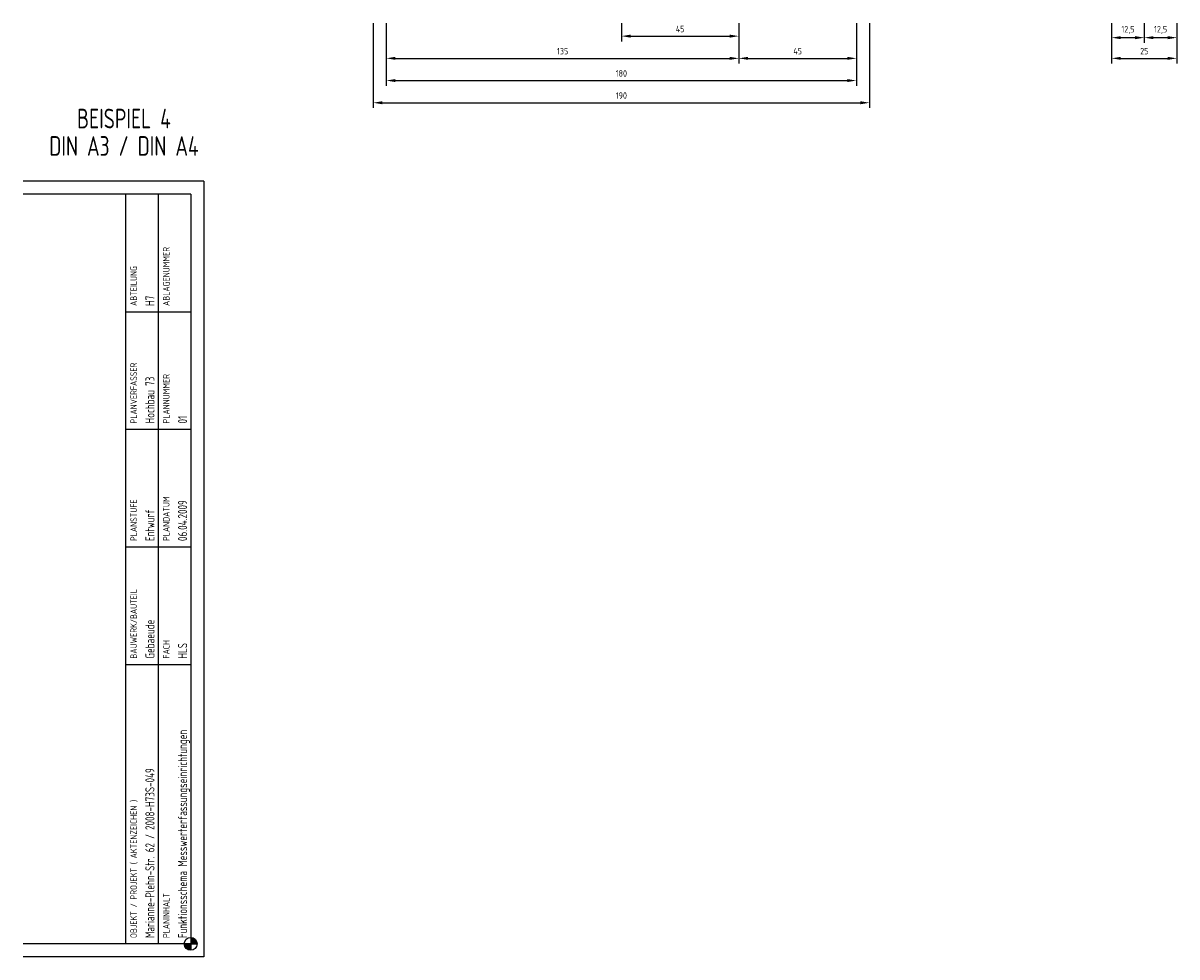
# Model space of a CAD drawing. Extents: x 5350 to 6500, y 9290 to 9979.
# Tile 3 of 5: x 6031 to 6473, y 9290 to 9647. Entities that reach past the tile are written whole.
import ezdxf
from ezdxf.enums import TextEntityAlignment as Align

# ---------------------------------------------------------------- set-up
doc = ezdxf.new("R2010")
doc.units = 0
doc.header["$LTSCALE"] = 0.5
doc.header["$MEASUREMENT"] = 0
doc.layers.get('Defpoints').update_dxf_attribs({"color": 1, "linetype": 'CONTINUOUS'})
for name, color, linetype in [('Z__B', 7, 'CONTINUOUS'), ('Z__T', 7, 'CONTINUOUS'), ('Z_GSF', 7, 'CONTINUOUS'), ('Z_RAND', 7, 'CONTINUOUS')]:
    doc.layers.add(name, color=color, linetype=linetype)
doc.layers.add('Z_GSF_T', color=253, linetype='CONTINUOUS', lineweight=35)
doc.styles.add('ISOCP', font='isocp.shx', dxfattribs={"width": 0.8})
doc.dimstyles.new('LHM', dxfattribs={"dimtxt": 2.5, "dimasz": 3.5, "dimexe": 2, "dimexo": 0, "dimgap": 1.5, "dimtad": 1, "dimdec": 1, "dimtxsty": 'ISOCP', "dimcen": 0.09, "dimadec": 0, "dimazin": 0, "dimtfac": 1, "dimtdec": 1, "dimtmove": 0, "dimatfit": 3, "dimfxl": 1, "dimtolj": 1, "dimtzin": 0, "dimarcsym": 0})

# ---------------------------------------------------------------- blocks, each defined once
blk = doc.blocks.new('*D6')
at = {"layer": 'Defpoints', "color": 0, "transparency": 16777216}
for p in [(6170.28, 9647.38), (6350.28, 9647.38), (6350.28, 9625.38)]:
    blk.add_point(p, dxfattribs=at)
at = {"layer": 'Z__B', "color": 0, "lineweight": -2, "transparency": 16777216}
for p, q in [((6170.28, 9647.38), (6170.28, 9623.38)), ((6350.28, 9647.38), (6350.28, 9623.38)), ((6173.78, 9625.38), (6346.78, 9625.38))]:
    blk.add_line(p, q, dxfattribs=at)
at = {"layer": 'Z__B', "color": 0, "transparency": 16777216}
for points in [[(6173.78, 9625.96), (6173.78, 9624.8), (6170.28, 9625.38)], [(6346.78, 9625.96), (6346.78, 9624.8), (6350.28, 9625.38)]]:
    blk.add_solid(points, dxfattribs=at)
at = {"layer": 'Z__B', "color": 0, "transparency": 16777216, "insert": (6260.28, 9628.13), "char_height": 2.5, "attachment_point": 5, "style": 'ISOCP'}
blk.add_mtext('\\A1;180', dxfattribs=at)
blk = doc.blocks.new('*D7')
at = {"layer": 'Defpoints', "color": 0, "transparency": 16777216}
for p in [(6305.28, 9647.38), (6350.28, 9647.38), (6350.28, 9633.88)]:
    blk.add_point(p, dxfattribs=at)
at = {"layer": 'Z__B', "color": 0, "lineweight": -2, "transparency": 16777216}
for p, q in [((6305.28, 9647.38), (6305.28, 9631.88)), ((6350.28, 9647.38), (6350.28, 9631.88)), ((6308.78, 9633.88), (6346.78, 9633.88))]:
    blk.add_line(p, q, dxfattribs=at)
at = {"layer": 'Z__B', "color": 0, "transparency": 16777216}
for points in [[(6308.78, 9634.46), (6308.78, 9633.3), (6305.28, 9633.88)], [(6346.78, 9634.46), (6346.78, 9633.3), (6350.28, 9633.88)]]:
    blk.add_solid(points, dxfattribs=at)
at = {"layer": 'Z__B', "color": 0, "transparency": 16777216, "insert": (6327.78, 9636.63), "char_height": 2.5, "attachment_point": 5, "style": 'ISOCP'}
blk.add_mtext('\\A1;45', dxfattribs=at)
blk = doc.blocks.new('*D8')
at = {"layer": 'Defpoints', "color": 0, "transparency": 16777216}
for p in [(6170.28, 9647.38), (6305.28, 9647.38), (6305.28, 9633.88)]:
    blk.add_point(p, dxfattribs=at)
at = {"layer": 'Z__B', "color": 0, "lineweight": -2, "transparency": 16777216}
for p, q in [((6170.28, 9647.38), (6170.28, 9631.88)), ((6305.28, 9647.38), (6305.28, 9631.88)), ((6173.78, 9633.88), (6301.78, 9633.88))]:
    blk.add_line(p, q, dxfattribs=at)
at = {"layer": 'Z__B', "color": 0, "transparency": 16777216}
for points in [[(6173.78, 9634.46), (6173.78, 9633.3), (6170.28, 9633.88)], [(6301.78, 9634.46), (6301.78, 9633.3), (6305.28, 9633.88)]]:
    blk.add_solid(points, dxfattribs=at)
at = {"layer": 'Z__B', "color": 0, "transparency": 16777216, "insert": (6237.78, 9636.63), "char_height": 2.5, "attachment_point": 5, "style": 'ISOCP'}
blk.add_mtext('\\A1;135', dxfattribs=at)
blk = doc.blocks.new('*D9')
at = {"layer": 'Defpoints', "color": 0, "transparency": 16777216}
for p in [(6260.28, 9647.38), (6305.28, 9647.38), (6305.28, 9642.38)]:
    blk.add_point(p, dxfattribs=at)
at = {"layer": 'Z__B', "color": 0, "lineweight": -2, "transparency": 16777216}
for p, q in [((6260.28, 9647.38), (6260.28, 9640.38)), ((6305.28, 9647.38), (6305.28, 9640.38)), ((6263.78, 9642.38), (6301.78, 9642.38))]:
    blk.add_line(p, q, dxfattribs=at)
at = {"layer": 'Z__B', "color": 0, "transparency": 16777216}
for points in [[(6263.78, 9642.96), (6263.78, 9641.8), (6260.28, 9642.38)], [(6301.78, 9642.96), (6301.78, 9641.8), (6305.28, 9642.38)]]:
    blk.add_solid(points, dxfattribs=at)
at = {"layer": 'Z__B', "color": 0, "transparency": 16777216, "insert": (6282.78, 9645.13), "char_height": 2.5, "attachment_point": 5, "style": 'ISOCP'}
blk.add_mtext('\\A1;45', dxfattribs=at)
blk = doc.blocks.new('*D33')
at = {"layer": 'Defpoints', "color": 0, "transparency": 16777216}
for p in [(6165.28, 9647.38), (6355.28, 9647.38), (6355.28, 9616.88)]:
    blk.add_point(p, dxfattribs=at)
at = {"layer": 'Z_RAND', "color": 0, "lineweight": -2, "transparency": 16777216}
for p, q in [((6165.28, 9647.38), (6165.28, 9614.88)), ((6355.28, 9647.38), (6355.28, 9614.88)), ((6168.78, 9616.88), (6351.78, 9616.88))]:
    blk.add_line(p, q, dxfattribs=at)
at = {"layer": 'Z_RAND', "color": 0, "transparency": 16777216}
for points in [[(6168.78, 9617.46), (6168.78, 9616.3), (6165.28, 9616.88)], [(6351.78, 9617.46), (6351.78, 9616.3), (6355.28, 9616.88)]]:
    blk.add_solid(points, dxfattribs=at)
at = {"layer": 'Z_RAND', "color": 0, "transparency": 16777216, "insert": (6260.28, 9619.63), "char_height": 2.5, "attachment_point": 5, "style": 'ISOCP'}
blk.add_mtext('\\A1;190', dxfattribs=at)
blk = doc.blocks.new('*D34')
at = {"layer": 'Defpoints', "color": 0, "transparency": 16777216}
for p in [(6447.98, 9647.38), (6460.48, 9647.38), (6460.48, 9641.8)]:
    blk.add_point(p, dxfattribs=at)
at = {"layer": 'Z__B', "color": 0, "lineweight": -2, "transparency": 16777216}
for p, q in [((6447.98, 9647.38), (6447.98, 9639.8)), ((6460.48, 9647.38), (6460.48, 9639.8)), ((6451.48, 9641.8), (6456.98, 9641.8))]:
    blk.add_line(p, q, dxfattribs=at)
at = {"layer": 'Z__B', "color": 0, "transparency": 16777216}
for points in [[(6451.48, 9642.38), (6451.48, 9641.21), (6447.98, 9641.8)], [(6456.98, 9642.38), (6456.98, 9641.21), (6460.48, 9641.8)]]:
    blk.add_solid(points, dxfattribs=at)
at = {"layer": 'Z__B', "color": 0, "transparency": 16777216, "insert": (6454.23, 9644.74), "char_height": 2.5, "attachment_point": 5, "style": 'ISOCP'}
blk.add_mtext('\\A1;12,5', dxfattribs=at)
blk = doc.blocks.new('*D35')
at = {"layer": 'Defpoints', "color": 0, "transparency": 16777216}
for p in [(6460.48, 9647.38), (6472.98, 9647.38), (6472.98, 9641.8)]:
    blk.add_point(p, dxfattribs=at)
at = {"layer": 'Z__B', "color": 0, "lineweight": -2, "transparency": 16777216}
for p, q in [((6460.48, 9647.38), (6460.48, 9639.8)), ((6472.98, 9647.38), (6472.98, 9639.8)), ((6463.98, 9641.8), (6469.48, 9641.8))]:
    blk.add_line(p, q, dxfattribs=at)
at = {"layer": 'Z__B', "color": 0, "transparency": 16777216}
for points in [[(6463.98, 9642.38), (6463.98, 9641.21), (6460.48, 9641.8)], [(6469.48, 9642.38), (6469.48, 9641.21), (6472.98, 9641.8)]]:
    blk.add_solid(points, dxfattribs=at)
at = {"layer": 'Z__B', "color": 0, "transparency": 16777216, "insert": (6466.73, 9644.74), "char_height": 2.5, "attachment_point": 5, "style": 'ISOCP'}
blk.add_mtext('\\A1;12,5', dxfattribs=at)
blk = doc.blocks.new('*D36')
at = {"layer": 'Defpoints', "color": 0, "transparency": 16777216}
for p in [(6447.98, 9647.38), (6472.98, 9647.38), (6472.98, 9633.88)]:
    blk.add_point(p, dxfattribs=at)
at = {"layer": 'Z__B', "color": 0, "lineweight": -2, "transparency": 16777216}
for p, q in [((6447.98, 9647.38), (6447.98, 9631.88)), ((6472.98, 9647.38), (6472.98, 9631.88)), ((6451.48, 9633.88), (6469.48, 9633.88))]:
    blk.add_line(p, q, dxfattribs=at)
at = {"layer": 'Z__B', "color": 0, "transparency": 16777216}
for points in [[(6451.48, 9634.46), (6451.48, 9633.3), (6447.98, 9633.88)], [(6469.48, 9634.46), (6469.48, 9633.3), (6472.98, 9633.88)]]:
    blk.add_solid(points, dxfattribs=at)
at = {"layer": 'Z__B', "color": 0, "transparency": 16777216, "insert": (6460.48, 9636.63), "char_height": 2.5, "attachment_point": 5, "style": 'ISOCP'}
blk.add_mtext('\\A1;25', dxfattribs=at)

msp = doc.modelspace()

# ---------------------------------------------------------------- hatches: boundary and pattern name
at = {"layer": 'Defpoints'}
h = msp.add_hatch(color=256, dxfattribs=at)
h.paths.add_polyline_path([(6095.4, 9297.37), (6095.4, 9294.9), (6097.87, 9294.9, 0.414214)])
h.paths.add_polyline_path([(6095.4, 9292.43), (6095.4, 9294.9), (6092.93, 9294.9, 0.414214)])

# ---------------------------------------------------------------- linework, layer by layer
for p, q in [((6092.93, 9294.9), (6097.87, 9294.9)), ((6095.4, 9297.37), (6095.4, 9292.43))]:
    msp.add_line(p, q, dxfattribs=at)
msp.add_circle((6095.4, 9294.9), 2.47, dxfattribs=at)
at = {"layer": 'Z_GSF'}
for p, q in [((6070.4, 9581.9), (6070.4, 9294.9)), ((6082.9, 9581.9), (6082.9, 9294.9)), ((6070.4, 9536.9), (6095.4, 9536.9)), ((6070.4, 9491.9), (6095.4, 9491.9)), ((6070.4, 9446.9), (6095.4, 9446.9)), ((6070.4, 9401.9), (6095.4, 9401.9))]:
    msp.add_line(p, q, dxfattribs=at)
at = {"layer": 'Z_RAND'}
for p, q in [((6100.4, 9586.9), (6031.22, 9586.9)), ((6100.4, 9586.9), (6100.4, 9289.9)), ((6095.4, 9581.9), (6031.22, 9581.9)), ((6095.4, 9581.9), (6095.4, 9294.9)), ((6095.4, 9294.9), (6031.22, 9294.9)), ((6100.4, 9289.9), (6031.22, 9289.9))]:
    msp.add_line(p, q, dxfattribs=at)

# ---------------------------------------------------------------- texts
at = {"layer": 'Z__T', "style": 'ISOCP', "width": 0.8}
for s, p in [('BEISPIEL 4', (6069.83, 9610.85)), ('DIN A3 / DIN A4', (6069.83, 9600.35))]:
    msp.add_text(s, height=7.5, dxfattribs=at).set_placement(p, align=Align.MIDDLE)
at = {"layer": 'Z_GSF', "style": 'ISOCP', "width": 0.8}
for s, p in [('ABLAGENUMMER', (6087.3, 9539.1)), ('ABTEILUNG', (6074.8, 9539.1)), ('PLANVERFASSER', (6074.8, 9494.1)), ('PLANNUMMER', (6087.3, 9494.1)), ('PLANSTUFE', (6074.8, 9449.1)), ('PLANDATUM', (6087.3, 9449.1)), ('BAUWERK/BAUTEIL', (6074.8, 9404.1)), ('FACH', (6087.3, 9404.1)), ('OBJEKT / PROJEKT ( AKTENZEICHEN )', (6074.8, 9297.1)), ('PLANINHALT', (6087.3, 9297.1))]:
    msp.add_text(s, height=2.5, rotation=90, dxfattribs=at).set_placement(p)
at = {"layer": 'Z_GSF_T', "style": 'ISOCP', "width": 0.8}
for s, p in [('H7', (6081.53, 9539.1)), ('Hochbau 73', (6081.53, 9494.1)), ('01', (6094.03, 9494.1)), ('06.04.2009', (6094.03, 9449.1)), ('Entwurf', (6081.53, 9449.1)), ('Gebaeude', (6081.53, 9404.1)), ('HLS', (6094.03, 9404.1)), ('Funktionsschema Messwerterfassungseinrichtungen', (6094.03, 9297.1)), ('Marianne-Plehn-Str. 62 / 2008-H73S-049', (6081.53, 9297.1))]:
    msp.add_text(s, height=3.5, rotation=90, dxfattribs=at).set_placement(p)

# ---------------------------------------------------------------- dimensions: what is measured, and where the dimension line sits
at = {"layer": 'Z__B'}
for base, p1, p2, picture, middle in [((6350.28, 9625.38), (6170.28, 9647.38), (6350.28, 9647.38), '*D6', (6260.28, 9628.13)), ((6305.28, 9633.88), (6170.28, 9647.38), (6305.28, 9647.38), '*D8', (6237.78, 9636.63)), ((6305.28, 9642.38), (6260.28, 9647.38), (6305.28, 9647.38), '*D9', (6282.78, 9645.13)), ((6350.28, 9633.88), (6305.28, 9647.38), (6350.28, 9647.38), '*D7', (6327.78, 9636.63)), ((6460.48, 9641.8), (6447.98, 9647.38), (6460.48, 9647.38), '*D34', (6454.23, 9644.74)), ((6472.98, 9633.88), (6447.98, 9647.38), (6472.98, 9647.38), '*D36', (6460.48, 9636.63))]:
    dim = msp.add_linear_dim(base=base, p1=p1, p2=p2, dimstyle='LHM', dxfattribs=at)
    dim.commit()
    dim.dimension.update_dxf_attribs({"geometry": picture, "text_midpoint": middle})
dim = msp.add_linear_dim(base=(6472.98, 9641.8), p1=(6460.48, 9647.38), p2=(6472.98, 9647.38), dimstyle='LHM', override={"dimtmove": 1}, dxfattribs=at)
dim.commit()
dim.dimension.update_dxf_attribs({"geometry": '*D35', "text_midpoint": (6466.73, 9644.74)})
at = {"layer": 'Z_RAND'}
dim = msp.add_linear_dim(base=(6355.28, 9616.88), p1=(6165.28, 9647.38), p2=(6355.28, 9647.38), dimstyle='LHM', dxfattribs=at)
dim.commit()
dim.dimension.update_dxf_attribs({"geometry": '*D33', "text_midpoint": (6260.28, 9619.63)})

doc.saveas('drawing.dxf')
